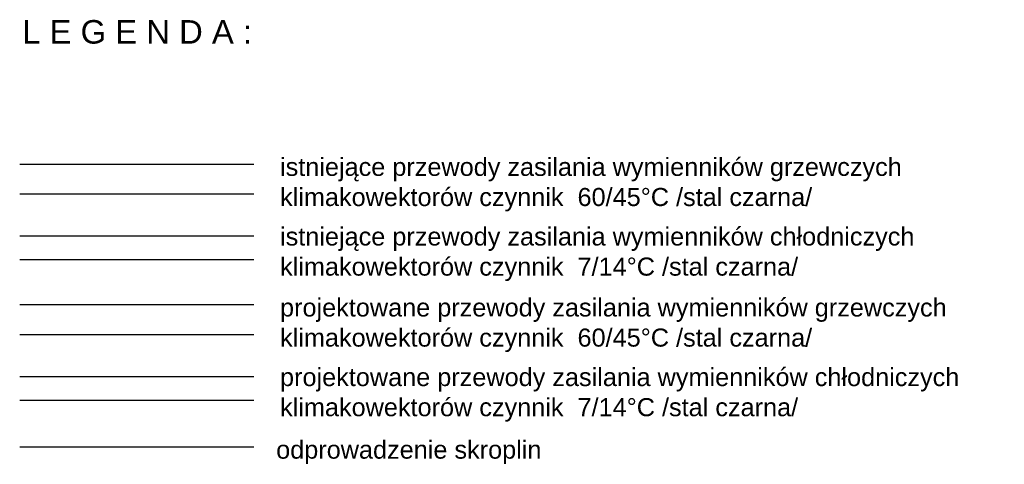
# Model space of a CAD drawing. Header units: centimetres. Extents: x -10729 to 23827, y -4437 to 19798.
# Tile 95 of 95: x 22569 to 23827, y 9863 to 10432. Entities that reach past the tile are written whole.
import ezdxf

# ---------------------------------------------------------------- set-up
doc = ezdxf.new("R2010")
doc.units = ezdxf.units.CM
doc.layers.get('0').update_dxf_attribs({"color": 8})
for name, color, linetype, lineweight in [('KJP_CT_kk_powrót', 250, '04_CT_KOMF_POW', 25), ('KJP_CT_kk_zasil', 250, '04_CT_KOMF_ZAS', 25), ('KJP_WL_kk zasil', 250, '04_WL_KOMF_ZAS', 25), ('KJP_WL_kk_powr', 250, '04_WL_KOMF_POW', 25)]:
    doc.layers.add(name, color=color, linetype=linetype, lineweight=lineweight)
doc.layers.add('KJP_OPISY LEGENDA', color=2, linetype='Continuous')
doc.styles.add('Arial', font='arial.ttf')
doc.linetypes.add('04_CT_KOMF_POW', pattern='A,100,-15,["CTKp",Standard,S=10,R=0,X=-10,Y=-5],-35', length=150)
doc.linetypes.add('04_CT_KOMF_ZAS', pattern='A,100,-15,["CTKz",Standard,S=10,R=0,X=-10,Y=-5],-35', length=150)
doc.linetypes.add('04_WL_KOMF_POW', pattern='A,100,-15,["WLKp",Standard,S=10,R=0,X=-10,Y=-5],-35', length=150)
doc.linetypes.add('04_WL_KOMF_ZAS', pattern='A,100,-15,["WLKz",Standard,S=10,R=0,X=-10,Y=-5],-35', length=150)

msp = doc.modelspace()

# ---------------------------------------------------------------- linework, layer by layer
at = {"color": 4}
msp.add_line((22568.865, 9885.838), (22868.2, 9885.838), dxfattribs=at)
at = {"layer": 'KJP_CT_kk_powrót', "ltscale": 1.7}
msp.add_line((22568.865, 10208.995), (22868.2, 10208.995), dxfattribs=at)
at = {"layer": 'KJP_CT_kk_powrót', "color": 1, "ltscale": 1.7}
msp.add_line((22568.865, 10029.308), (22868.2, 10029.308), dxfattribs=at)
at = {"layer": 'KJP_CT_kk_zasil', "ltscale": 1.7}
msp.add_line((22568.865, 10247.209), (22868.2, 10247.209), dxfattribs=at)
at = {"layer": 'KJP_CT_kk_zasil', "color": 1, "ltscale": 1.7}
msp.add_line((22568.865, 10067.522), (22868.2, 10067.522), dxfattribs=at)
at = {"layer": 'KJP_WL_kk zasil', "ltscale": 1.7}
msp.add_line((22568.865, 10125.061), (22868.2, 10125.061), dxfattribs=at)
at = {"layer": 'KJP_WL_kk zasil', "color": 5, "ltscale": 1.7}
msp.add_line((22568.865, 9945.374), (22868.2, 9945.374), dxfattribs=at)
at = {"layer": 'KJP_WL_kk_powr', "ltscale": 1.7}
msp.add_line((22568.865, 10155.551), (22868.2, 10155.551), dxfattribs=at)
at = {"layer": 'KJP_WL_kk_powr', "color": 5, "ltscale": 1.7}
msp.add_line((22568.865, 9975.864), (22868.2, 9975.864), dxfattribs=at)

# ---------------------------------------------------------------- texts
at = {"layer": 'KJP_OPISY LEGENDA', "attachment_point": 1, "style": 'Arial'}
for s, insert, char_height, width in [('L E G E N D A :', (22572.073, 10431.195, 1836.315), 30.03, 1354.04631), ('istniejące przewody zasilania wymienników grzewczych klimakowektorów czynnik  60/45%%DC /stal czarna/', (22901.561, 10255.147, 1412.55), 23.1, 984.35068), ('istniejące przewody zasilania wymienników chłodniczych klimakowektorów czynnik  7/14%%DC /stal czarna/', (22901.561, 10166.188, 1412.55), 23.1, 990.46709), ('projektowane przewody zasilania wymienników grzewczych klimakowektorów czynnik  60/45%%DC /stal czarna/', (22901.561, 10075.46, 1412.55), 23.1, 1088.32977), ('projektowane przewody zasilania wymienników chłodniczych klimakowektorów czynnik  7/14%%DC /stal czarna/', (22901.561, 9986.501, 1412.55), 23.1, 1088.32977), ('odprowadzenie skroplin', (22896.596, 9893.727, 1412.55), 23.1, 1088.32977)]:
    msp.add_mtext(s, dxfattribs=dict(at, insert=insert, char_height=char_height, width=width))

doc.saveas('drawing.dxf')
